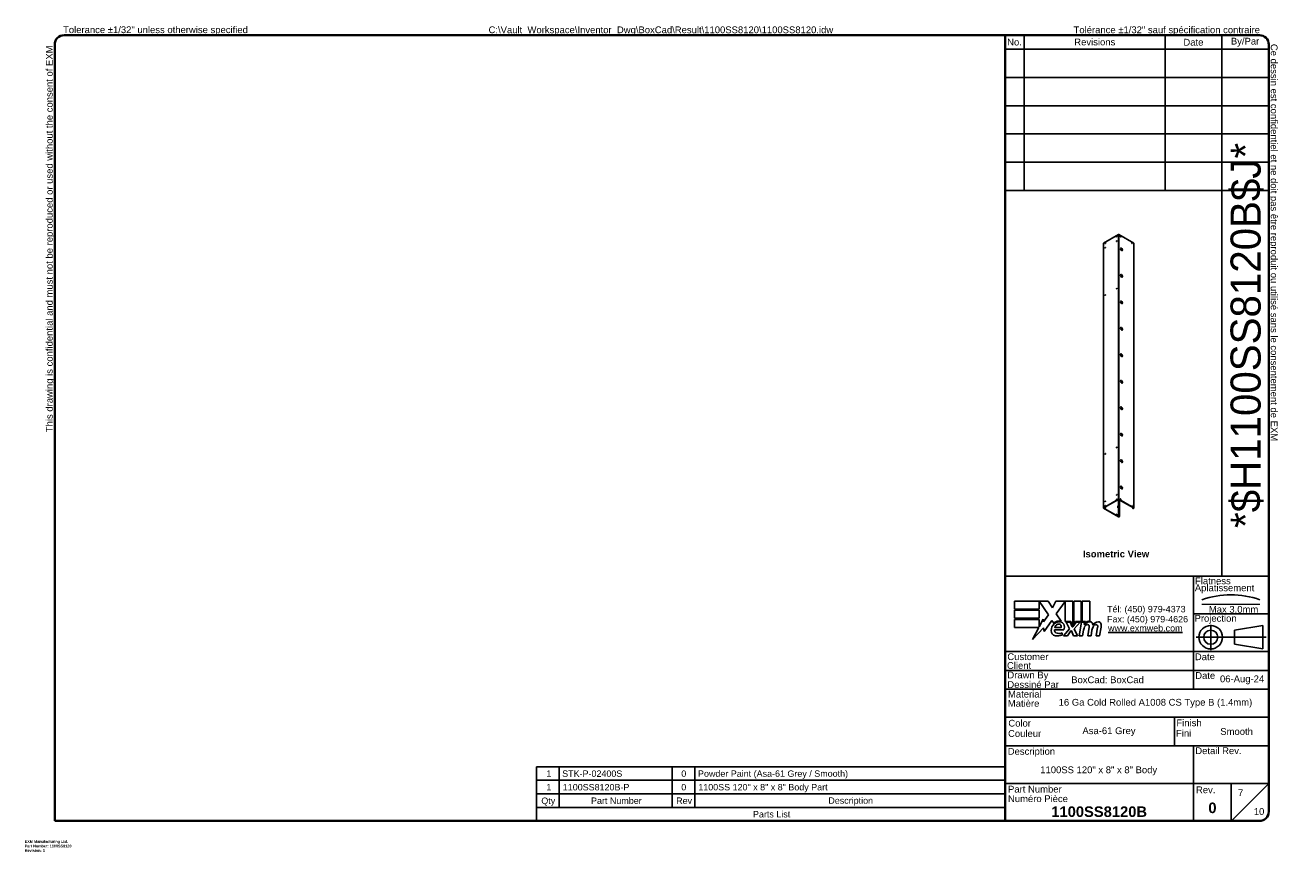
# Model space of a CAD drawing. Header units: inches. Extents: x 0 to 465, y -11 to 302.
import ezdxf
from ezdxf.enums import TextEntityAlignment as Align

# ---------------------------------------------------------------- set-up
doc = ezdxf.new("R2010")
doc.units = ezdxf.units.IN
doc.header["$LTSCALE"] = 27.900961
doc.header["$MEASUREMENT"] = 0
doc.linetypes.add('CHAIN', pattern=[0.7087, 0.4724, -0.0591, 0.1181, -0.0591])
doc.linetypes.add('DASHED', pattern=[0.2067, 0.1654, -0.0413])
doc.layers.get('0').update_dxf_attribs({"lineweight": 25})
for name, color, linetype, lineweight in [('Centerline(ANSI)', 7, 'Continuous', 25), ('Sketch Geometry(ANSI)', 7, 'Continuous', 25), ('Symbols(ANSI)', 7, 'Continuous', 25), ('Visible Edges(ANSI)', 7, 'Continuous', 25), ('Visible Tangent Edges(ANSI)', 7, 'Continuous', 25)]:
    doc.layers.add(name, color=color, linetype=linetype, lineweight=lineweight)
doc.styles.add('Current-ANSI', font='arial.ttf')
doc.styles.add('Dimension-ANSI', font='arialbd.ttf')
doc.styles.add('Part List-ANSI', font='arial.ttf')
doc.styles.get("Standard").update_dxf_attribs({"font": 'arialbd.ttf'})
doc.styles.add('Text Style44', font='arialbd.ttf')
doc.styles.add('Text Style83', font='FRE3OF9X.TTF')

# ---------------------------------------------------------------- blocks, each defined once
blk = doc.blocks.new('Parts List2')
at = {"layer": 'Symbols(ANSI)'}
for p, q in [((13.023, 0.975), (6.798, 0.975)), ((6.798, 0.975), (6.798, 0.615)), ((7.098, 0.975), (7.098, 0.615)), ((8.598, 0.975), (8.598, 0.615)), ((8.898, 0.975), (8.898, 0.615)), ((13.023, 0.975), (13.023, 0.615)), ((13.023, 0.795), (6.798, 0.795)), ((13.023, 0.615), (6.798, 0.615)), ((6.798, 0.435), (6.798, 0.615)), ((7.098, 0.435), (7.098, 0.615)), ((8.598, 0.435), (8.598, 0.615)), ((8.898, 0.435), (8.898, 0.615)), ((13.023, 0.435), (13.023, 0.615)), ((6.798, 0.255), (6.798, 0.435)), ((13.023, 0.435), (6.798, 0.435)), ((13.023, 0.255), (13.023, 0.435)), ((13.023, 0.255), (6.798, 0.255))]:
    blk.add_line(p, q, dxfattribs=at)
at = {"layer": 'Symbols(ANSI)', "char_height": 0.085, "attachment_point": 7, "style": 'Part List-ANSI'}
for s, insert in [('1', (6.928, 0.842)), ('STK-P-02400S', (7.138, 0.84)), ('0', (8.72, 0.84)), ('Powder Paint (Asa-61 Grey / Smooth)', (8.942, 0.816)), ('1', (6.928, 0.662)), ('1100SS8120B-P', (7.146, 0.66)), ('0', (8.72, 0.66)), ('1100SS 120" x 8" x 8" Body Part', (8.946, 0.636)), ('Qty', (6.861, 0.456)), ('Part Number', (7.521, 0.481)), ('Rev', (8.652, 0.481)), ('Description', (10.673, 0.458)), ('Parts List', (9.672, 0.301))]:
    blk.add_mtext(s, dxfattribs=dict(at, insert=insert))
blk = doc.blocks.new('Title Blocks EXM - ANSI B')
for p, q in [((13.372, 3.063), (13.372, 3.17)), ((13.372, 3.17), (13.818, 3.17)), ((13.824, 2.989), (13.701, 3.168)), ((13.701, 3.168), (13.701, 3.063)), ((13.818, 3.17), (13.877, 3.083)), ((13.877, 3.083), (13.923, 3.17)), ((13.923, 3.17), (14.146, 3.17)), ((14.046, 3.166), (13.924, 3.002)), ((14.046, 2.9), (14.046, 3.166)), ((14.146, 3.17), (14.146, 2.842)), ((14.16, 3.17), (14.259, 3.17)), ((14.16, 2.866), (14.16, 3.17)), ((14.259, 3.17), (14.259, 2.9)), ((14.273, 3.17), (14.372, 3.17)), ((14.273, 2.9), (14.273, 3.17)), ((14.372, 3.17), (14.372, 2.905)), ((13.701, 3.063), (13.372, 3.063)), ((13.372, 3.049), (13.701, 3.049)), ((13.372, 2.942), (13.372, 3.049)), ((13.701, 3.049), (13.701, 2.942)), ((13.924, 3.002), (13.993, 2.903)), ((13.701, 2.942), (13.372, 2.942)), ((13.372, 2.82), (13.372, 2.927)), ((13.372, 2.927), (13.701, 2.927)), ((13.701, 2.831), (13.752, 2.929)), ((13.701, 2.927), (13.701, 2.831)), ((13.752, 2.929), (13.758, 2.895)), ((13.758, 2.895), (13.824, 2.989)), ((13.87, 2.914), (13.765, 2.768)), ((13.893, 2.876), (13.87, 2.914)), ((14.121, 2.9), (14.046, 2.9)), ((14.059, 2.891), (14.113, 2.891)), ((14.105, 2.802), (14.059, 2.891)), ((14.113, 2.891), (14.139, 2.83)), ((14.146, 2.842), (14.121, 2.9)), ((14.146, 2.83), (14.19, 2.891)), ((14.185, 2.9), (14.16, 2.866)), ((14.245, 2.891), (14.164, 2.803)), ((14.259, 2.9), (14.185, 2.9)), ((14.19, 2.891), (14.245, 2.891)), ((14.232, 2.709), (14.264, 2.891)), ((14.264, 2.891), (14.302, 2.891)), ((14.314, 2.9), (14.273, 2.9)), ((14.302, 2.891), (14.299, 2.859)), ((14.299, 2.859), (14.309, 2.859)), ((14.312, 2.88), (14.314, 2.9)), ((13.695, 2.82), (13.372, 2.82)), ((13.612, 2.661), (13.695, 2.82)), ((13.758, 2.815), (13.612, 2.661)), ((13.765, 2.768), (13.758, 2.815)), ((13.905, 2.788), (14.027, 2.788)), ((13.91, 2.818), (13.99, 2.818)), ((14.005, 2.718), (14.005, 2.748)), ((14.023, 2.709), (14.105, 2.802)), ((14.077, 2.709), (14.023, 2.709)), ((14.122, 2.774), (14.077, 2.709)), ((14.13, 2.774), (14.122, 2.774)), ((14.155, 2.709), (14.13, 2.774)), ((14.139, 2.83), (14.146, 2.83)), ((14.209, 2.709), (14.155, 2.709)), ((14.164, 2.803), (14.209, 2.709)), ((14.276, 2.709), (14.232, 2.709)), ((14.289, 2.784), (14.276, 2.709)), ((14.345, 2.709), (14.365, 2.824)), ((14.389, 2.709), (14.345, 2.709)), ((14.402, 2.784), (14.389, 2.709)), ((14.457, 2.709), (14.477, 2.824)), ((14.501, 2.709), (14.457, 2.709)), ((14.523, 2.823), (14.501, 2.709))]:
    blk.add_line(p, q)
for centre, radius, start, end in [((13.991, 2.772), 0.133, 134.1684, 176.5646), ((13.968, 2.796), 0.11, 77.079, 133.1785), ((13.968, 2.796), 0.0996, 80.4085, 134.1684), ((13.965, 2.811), 0.056, 109.3797, 172.9975), ((13.959, 2.83), 0.0365, 51.1652, 109.3797), ((13.962, 2.833), 0.0318, 331.4547, 51.1652), ((13.981, 2.843), 0.0507, 23.8445, 85.0802), ((13.941, 2.826), 0.094, 336.1555, 23.8445), ((14.442, 2.757), 0.155, 147.5992, 170), ((14.376, 2.816), 0.08, 89.4776, 147.4114), ((14.346, 2.818), 0.042, 96.03, 147.5992), ((14.37, 2.825), 0.08, 88.7952, 136.5849), ((14.344, 2.839), 0.02, 23.5571, 96.03), ((14.325, 2.831), 0.041, 350, 23.5571), ((14.377, 2.862), 0.0338, 16.9928, 89.4776), ((14.555, 2.759), 0.155, 148.5584, 170.8257), ((14.317, 2.844), 0.096, 3.6169, 16.9928), ((14.486, 2.814), 0.0819, 89.6788, 153.9508), ((14.458, 2.818), 0.042, 96.1027, 147.6083), ((14.456, 2.839), 0.02, 23.5487, 96.1027), ((14.437, 2.831), 0.041, 349.9922, 23.5487), ((14.487, 2.861), 0.035, 18.4748, 89.6788), ((14.429, 2.842), 0.096, 349, 18.4748), ((13.925, 2.776), 0.0658, 176.5646, 261.5605), ((13.936, 2.779), 0.032, 163.5261, 244.6784), ((13.945, 2.911), 0.202, 261.5605, 287.3343), ((13.966, 2.842), 0.102, 244.6784, 292.5609)]:
    blk.add_arc(centre, radius, start, end)
at = {"layer": 'Centerline(ANSI)', "linetype": 'DASHED', "lineweight": 18, "ltscale": 0.507983}
blk.add_line((15.861, 3.128), (16.632, 3.128), dxfattribs=at)
at = {"layer": 'Centerline(ANSI)', "linetype": 'CHAIN', "ltscale": 0.185148}
blk.add_line((15.979, 2.855), (15.979, 2.521), dxfattribs=at)
at = {"layer": 'Centerline(ANSI)', "linetype": 'CHAIN', "ltscale": 0.437897}
blk.add_line((15.786, 2.691), (16.717, 2.691), dxfattribs=at)
at = {"layer": 'Sketch Geometry(ANSI)'}
for p, q in [((13.25, 10.687), (16.625, 10.687)), ((13.5, 10.687), (13.5, 8.625)), ((15.375, 10.687), (15.375, 8.625)), ((16.125, 10.687), (16.125, 3.5)), ((13.25, 10.5), (16.75, 10.5)), ((16.75, 10.562), (16.75, 0.375)), ((13.25, 10.125), (16.75, 10.125)), ((13.25, 9.75), (16.75, 9.75)), ((16.75, 9.375), (13.25, 9.375)), ((13.25, 9), (16.75, 9)), ((16.75, 9), (16.75, 8.625)), ((13.25, 8.625), (16.75, 8.625)), ((16.75, 3.5), (13.25, 3.5)), ((15.75, 2), (15.75, 3.5)), ((15.75, 3), (16.75, 3)), ((16.669, 2.847), (16.294, 2.785)), ((16.669, 2.535), (16.669, 2.847)), ((16.294, 2.785), (16.294, 2.598)), ((16.75, 2.5), (13.25, 2.5)), ((16.294, 2.598), (16.669, 2.535)), ((16.75, 2.25), (13.25, 2.25)), ((16.75, 2), (13.25, 2)), ((13.25, 1.629), (16.75, 1.629)), ((15.499, 1.629), (15.499, 1.25)), ((13.25, 1.25), (16.75, 1.25)), ((15.75, 1.25), (15.75, 0.75)), ((15.75, 0.75), (13.25, 0.75)), ((16.25, 0.75), (15.75, 0.75)), ((15.75, 0.75), (15.75, 0.25)), ((16.25, 0.25), (16.25, 0.75)), ((16.25, 0.75), (16.75, 0.75)), ((16.25, 0.25), (16.75, 0.75)), ((16.625, 0.25), (13.25, 0.25))]:
    blk.add_line(p, q, dxfattribs=at)
at = {"layer": 'Sketch Geometry(ANSI)', "linetype": 'Continuous', "lineweight": 35}
for p, q in [((13.25, 8.625), (13.25, 10.687)), ((13.25, 8.625), (13.25, 3.5)), ((13.25, 0.25), (13.25, 3.5))]:
    blk.add_line(p, q, dxfattribs=at)
at = {"layer": 'Sketch Geometry(ANSI)'}
for radius in [0.156, 0.0935]:
    blk.add_circle((15.979, 2.691), radius, dxfattribs=at)
for centre, radius, start, end in [((16.625, 10.562), 0.125, 0, 90), ((16.247, 2.112), 1.143, 70.2973, 109.7027), ((16.625, 0.375), 0.125, 270, 0)]:
    blk.add_arc(centre, radius, start, end, dxfattribs=at)
at = {"layer": 'Symbols(ANSI)', "color": 7, "char_height": 0.09, "style": 'Current-ANSI'}
for s, insert, width, attachment_point in [('No.', (13.373, 10.595), 0.25039, 5), ('Revisions', (14.439, 10.596), 1.87331, 5), ('Date', (15.749, 10.593), 0.75135, 5), ('By/Par', (16.435, 10.594), 0.62202, 5), ('BoxCad: BoxCad', (14.126, 2.125), 1.62362, 4), ('Date', (15.773, 2.136), 0.26554, 7), ('Rev.', (15.783, 0.618), 0.25854, 7)]:
    blk.add_mtext(s, dxfattribs=dict(at, insert=insert, width=width, attachment_point=attachment_point))
for s, insert, attachment_point in [('\\fArial|b1|i0;{\\H0.0900;Isometric View}', (14.281, 3.842), 1), ('Flatness', (15.77, 3.393), 7), ('Aplatissement', (15.768, 3.275), 7), ('Max 3.0mm', (15.954, 3.015), 7), ('Projection', (15.764, 2.87), 7), ('Customer', (13.278, 2.386), 7), ('Date', (15.768, 2.385), 7), ('Client', (13.273, 2.269), 7), ('Drawn By', (13.278, 2.117), 7), ('Dessiné Par', (13.278, 2.016), 7), ('Material', (13.286, 1.889), 7), ('Matière', (13.284, 1.766), 7), ('Color', (13.291, 1.503), 7), ('Finish', (15.523, 1.508), 7), ('Couleur', (13.287, 1.366), 7), ('Fini', (15.518, 1.37), 7), ('Description', (13.283, 1.103), 7), ('Detail Rev.', (15.774, 1.137), 7), ('Part Number', (13.287, 0.627), 7), ('Numéro Pièce', (13.286, 0.5), 7)]:
    blk.add_mtext(s, dxfattribs=dict(at, insert=insert, attachment_point=attachment_point))
at = {"layer": 'Symbols(ANSI)', "color": 7, "insert": (14.602, 3.107), "char_height": 0.085, "attachment_point": 1, "line_spacing_factor": 0.944221, "style": 'Current-ANSI'}
blk.add_mtext('\\fArial|b0|i0;{\\H0.0850;Tél: (450) 979-4373\\PFax: (450) 979-4626}', dxfattribs=at)
at = {"layer": 'Symbols(ANSI)', "color": 5, "true_color": 0x0000ff, "insert": (14.615, 2.854), "char_height": 0.085, "attachment_point": 1, "style": 'Dimension-ANSI'}
blk.add_mtext('\\fArial|b0|i0;{\\H0.0850;\\Lwww.exmweb.com}', dxfattribs=at)
at = {"layer": 'Symbols(ANSI)', "color": 7, "style": 'Current-ANSI'}
for tag, p in [('REV1', (13.375, 10.313)), ('REV1DATE', (15.75, 10.31)), ('REV1BY', (16.437, 10.313)), ('REV2', (13.373, 9.938)), ('REV2DATE', (15.747, 9.941)), ('REV2BY', (16.437, 9.938)), ('REV3', (13.374, 9.563)), ('REV3DATE', (15.752, 9.563)), ('REV3BY', (16.437, 9.564)), ('REV4', (13.377, 9.188)), ('REV4DATE', (15.752, 9.188)), ('REV4BY', (16.441, 9.188)), ('REV5', (13.373, 8.813)), ('REV5DATE', (15.752, 8.813)), ('REV5BY', (16.438, 8.811)), ('MFG_APPROVED_DATE', (16.393, 2.374)), ('DETAIL_REV', (16.249, 0.926))]:
    blk.add_attdef(tag, text='', height=0.09, dxfattribs=at).set_placement(p, align=Align.MIDDLE_CENTER)
for tag, p in [('REV1DESC', (13.526, 10.31)), ('REV2DESC', (13.525, 9.937)), ('REV3DESC', (13.528, 9.564)), ('REV4DESC', (13.533, 9.19)), ('REV5DESC', (13.532, 8.811)), ('COMPANY', (14.12, 2.375))]:
    blk.add_attdef(tag, text='', height=0.09, dxfattribs=at).set_placement(p, align=Align.MIDDLE_LEFT)
at = {"layer": 'Symbols(ANSI)', "color": 7, "style": 'Text Style83'}
blk.add_attdef('BARCODE_001', (16.642, 4.142), '', height=0.4, rotation=90, dxfattribs=at)
at = {"layer": 'Symbols(ANSI)', "color": 7}
for tag, p, height, style in [('IDW_DATE_001', (16.102, 2.093), 0.09, 'Current-ANSI'), ('MATERIEL_001', (13.959, 1.782), 0.09, 'Current-ANSI'), ('COLOR_001', (14.275, 1.404), 0.09, 'Current-ANSI'), ('FINISH_001', (16.106, 1.394), 0.09, 'Current-ANSI'), ('IDW_DESC_001', (13.715, 0.885), 0.09, 'Current-ANSI'), ('Sheet_Number_001', (16.341, 0.58), 0.09, 'Current-ANSI'), ('IDW_NAME_001', (13.861, 0.304), 0.14, 'Text Style44'), ('IDW_REV_001', (15.947, 0.355), 0.14, 'Text Style44'), ('Number_of_sheets_001', (16.551, 0.331), 0.09, 'Current-ANSI')]:
    blk.add_attdef(tag, p, '', height=height, dxfattribs=dict(at, style=style))
blk = doc.blocks.new('Borders 5_EXM - B (Inch)')
at = {"layer": 'Sketch Geometry(ANSI)', "linetype": 'Continuous', "lineweight": 35}
for p, q in [((16.398, 10.692), (0.523, 10.692)), ((0.398, 10.567), (0.398, 0.255)), ((16.523, 0.38), (16.523, 10.567)), ((0.398, 0.255), (16.398, 0.255))]:
    blk.add_line(p, q, dxfattribs=at)
for centre, start, end in [((0.523, 10.567), 90, 180), ((16.398, 10.567), 0, 90), ((16.398, 0.38), 270, 0)]:
    blk.add_arc(centre, 0.125, start, end, dxfattribs=at)
at = {"layer": 'Symbols(ANSI)', "color": 7, "char_height": 0.09, "attachment_point": 7, "style": 'Current-ANSI'}
for s, insert in [('Tolérance ±1/32" sauf spécification contraire', (13.93, 10.691)), ('Tolerance ±1/32" unless otherwise specified', (0.509, 10.692))]:
    blk.add_mtext(s, dxfattribs=dict(at, insert=insert))
for s, insert, rotation in [('This drawing is confidential and must not be reproduced or used without the consent of EXM', (0.398, 5.419), 90), ('Ce dessin est confidentiel et ne doit pas être reproduit ou utilisé sans le consentement de EXM', (16.522, 10.576), 270)]:
    blk.add_mtext(s, dxfattribs=dict(at, insert=insert, rotation=rotation))
at = {"layer": 'Symbols(ANSI)', "color": 7, "style": 'Current-ANSI'}
blk.add_attdef('FILENAME_AND_PATH_001', (6.16, 10.718), '', height=0.09, dxfattribs=at)

msp = doc.modelspace()

# ---------------------------------------------------------------- linework, layer by layer
at = {"layer": 'Visible Edges(ANSI)'}
for p, q in [((405.29, 224.42), (399.75, 221.23)), ((410.94, 221.23), (405.41, 224.42)), ((399.73, 221.2), (399.73, 123.09)), ((406.1, 219.15), (406.1, 219.15)), ((406.1, 219.09), (406.1, 219.09)), ((406.1, 219.09), (406.1, 219.09)), ((406.12, 219.42), (406.13, 219.43)), ((406.19, 219.32), (406.19, 219.32)), ((406.37, 219.42), (406.37, 219.42)), ((406.37, 219.42), (406.37, 219.42)), ((406.37, 218.5), (406.37, 218.5)), ((406.37, 218.5), (406.37, 218.5)), ((406.44, 219.38), (406.44, 219.38)), ((406.44, 218.46), (406.44, 218.46)), ((406.62, 218.56), (406.63, 218.56)), ((406.68, 218.45), (406.69, 218.45)), ((406.72, 218.8), (406.72, 218.8)), ((406.72, 218.73), (406.72, 218.73)), ((406.72, 218.73), (406.72, 218.73)), ((410.97, 123.09), (410.97, 221.2)), ((406.1, 209.34), (406.1, 209.34)), ((406.1, 209.27), (406.1, 209.27)), ((406.1, 209.27), (406.1, 209.27)), ((406.12, 209.61), (406.13, 209.62)), ((406.19, 209.51), (406.19, 209.51)), ((406.37, 209.61), (406.37, 209.61)), ((406.37, 209.61), (406.37, 209.61)), ((406.44, 209.57), (406.44, 209.57)), ((406.37, 208.69), (406.37, 208.69)), ((406.37, 208.69), (406.37, 208.69)), ((406.44, 208.65), (406.44, 208.65)), ((406.62, 208.75), (406.63, 208.75)), ((406.68, 208.64), (406.69, 208.64)), ((406.72, 208.99), (406.72, 208.99)), ((406.72, 208.92), (406.72, 208.92)), ((406.72, 208.92), (406.72, 208.92)), ((406.12, 199.8), (406.13, 199.81)), ((406.37, 199.8), (406.37, 199.8)), ((406.37, 199.8), (406.37, 199.8)), ((406.1, 199.53), (406.1, 199.53)), ((406.1, 199.46), (406.1, 199.46)), ((406.1, 199.46), (406.1, 199.46)), ((406.19, 199.7), (406.19, 199.7)), ((406.37, 198.88), (406.37, 198.88)), ((406.37, 198.88), (406.37, 198.88)), ((406.44, 199.76), (406.44, 199.76)), ((406.44, 198.84), (406.44, 198.84)), ((406.62, 198.94), (406.63, 198.94)), ((406.68, 198.83), (406.69, 198.83)), ((406.72, 199.17), (406.72, 199.17)), ((406.72, 199.11), (406.72, 199.11)), ((406.72, 199.11), (406.72, 199.11)), ((406.1, 189.72), (406.1, 189.72)), ((406.1, 189.65), (406.1, 189.65)), ((406.1, 189.65), (406.1, 189.65)), ((406.12, 189.99), (406.13, 190)), ((406.19, 189.89), (406.19, 189.89)), ((406.37, 189.99), (406.37, 189.99)), ((406.37, 189.99), (406.37, 189.99)), ((406.37, 189.07), (406.37, 189.07)), ((406.37, 189.07), (406.37, 189.07)), ((406.44, 189.95), (406.44, 189.95)), ((406.44, 189.03), (406.44, 189.03)), ((406.62, 189.13), (406.63, 189.13)), ((406.68, 189.02), (406.69, 189.02)), ((406.72, 189.36), (406.72, 189.36)), ((406.72, 189.3), (406.72, 189.3)), ((406.72, 189.3), (406.72, 189.3)), ((406.1, 179.91), (406.1, 179.91)), ((406.1, 179.84), (406.1, 179.84)), ((406.1, 179.84), (406.1, 179.84)), ((406.12, 180.18), (406.13, 180.19)), ((406.19, 180.07), (406.19, 180.08)), ((406.37, 180.18), (406.37, 180.18)), ((406.37, 180.18), (406.37, 180.18)), ((406.37, 179.26), (406.37, 179.26)), ((406.37, 179.26), (406.37, 179.26)), ((406.44, 180.14), (406.44, 180.14)), ((406.44, 179.22), (406.44, 179.22)), ((406.62, 179.32), (406.63, 179.32)), ((406.68, 179.21), (406.69, 179.21)), ((406.72, 179.55), (406.72, 179.55)), ((406.72, 179.49), (406.72, 179.49)), ((406.72, 179.49), (406.72, 179.49)), ((406.1, 170.1), (406.1, 170.1)), ((406.1, 170.03), (406.1, 170.03)), ((406.1, 170.03), (406.1, 170.03)), ((406.12, 170.37), (406.13, 170.38)), ((406.19, 170.26), (406.19, 170.27)), ((406.37, 170.37), (406.37, 170.37)), ((406.37, 170.37), (406.37, 170.37)), ((406.37, 169.45), (406.37, 169.45)), ((406.37, 169.45), (406.37, 169.45)), ((406.44, 170.33), (406.44, 170.33)), ((406.44, 169.41), (406.44, 169.41)), ((406.62, 169.51), (406.63, 169.51)), ((406.68, 169.4), (406.69, 169.4)), ((406.72, 169.74), (406.72, 169.74)), ((406.72, 169.68), (406.72, 169.68)), ((406.72, 169.68), (406.72, 169.68)), ((406.1, 160.29), (406.1, 160.29)), ((406.1, 160.22), (406.1, 160.22)), ((406.1, 160.22), (406.1, 160.22)), ((406.12, 160.56), (406.13, 160.56)), ((406.19, 160.45), (406.19, 160.46)), ((406.37, 160.56), (406.37, 160.56)), ((406.37, 160.56), (406.37, 160.56)), ((406.37, 159.64), (406.37, 159.64)), ((406.37, 159.64), (406.37, 159.64)), ((406.44, 160.51), (406.44, 160.51)), ((406.44, 159.6), (406.44, 159.6)), ((406.62, 159.7), (406.63, 159.7)), ((406.68, 159.59), (406.69, 159.59)), ((406.72, 159.93), (406.72, 159.93)), ((406.72, 159.87), (406.72, 159.87)), ((406.72, 159.87), (406.72, 159.87)), ((406.1, 150.48), (406.1, 150.48)), ((406.1, 150.41), (406.1, 150.41)), ((406.1, 150.41), (406.1, 150.41)), ((406.12, 150.75), (406.13, 150.75)), ((406.19, 150.64), (406.19, 150.65)), ((406.37, 150.74), (406.37, 150.74)), ((406.37, 150.74), (406.37, 150.74)), ((406.37, 149.83), (406.37, 149.83)), ((406.37, 149.83), (406.37, 149.83)), ((406.44, 150.7), (406.44, 150.7)), ((406.44, 149.79), (406.44, 149.79)), ((406.62, 149.88), (406.63, 149.89)), ((406.68, 149.78), (406.69, 149.78)), ((406.72, 150.12), (406.72, 150.12)), ((406.72, 150.06), (406.72, 150.06)), ((406.72, 150.06), (406.72, 150.06)), ((406.1, 140.67), (406.1, 140.67)), ((406.1, 140.6), (406.1, 140.6)), ((406.1, 140.6), (406.1, 140.6)), ((406.12, 140.94), (406.13, 140.94)), ((406.19, 140.83), (406.19, 140.84)), ((406.37, 140.93), (406.37, 140.93)), ((406.37, 140.93), (406.37, 140.93)), ((406.37, 140.02), (406.37, 140.02)), ((406.37, 140.02), (406.37, 140.02)), ((406.44, 140.89), (406.44, 140.89)), ((406.44, 139.98), (406.44, 139.98)), ((406.62, 140.07), (406.63, 140.08)), ((406.68, 139.97), (406.69, 139.97)), ((406.72, 140.31), (406.72, 140.31)), ((406.72, 140.25), (406.72, 140.25)), ((406.72, 140.25), (406.72, 140.25)), ((406.1, 130.86), (406.1, 130.86)), ((406.1, 130.79), (406.1, 130.79)), ((406.1, 130.79), (406.1, 130.79)), ((406.12, 131.13), (406.13, 131.13)), ((406.19, 131.02), (406.19, 131.02)), ((406.37, 131.12), (406.37, 131.12)), ((406.37, 131.12), (406.37, 131.12)), ((406.37, 130.21), (406.37, 130.21)), ((406.37, 130.21), (406.37, 130.21)), ((406.44, 131.08), (406.44, 131.08)), ((406.44, 130.17), (406.44, 130.17)), ((406.62, 130.26), (406.63, 130.27)), ((406.68, 130.16), (406.69, 130.16)), ((406.72, 130.5), (406.72, 130.5)), ((406.72, 130.44), (406.72, 130.44)), ((406.72, 130.44), (406.72, 130.44)), ((399.75, 123.13), (405.29, 126.32)), ((399.79, 123.11), (405.33, 126.29)), ((405.37, 126.29), (410.91, 123.11)), ((405.41, 126.32), (410.94, 123.13)), ((405.66, 120.11), (405.66, 126.12)), ((405.7, 120.09), (405.7, 126.1)), ((405.29, 119.87), (399.75, 123.06)), ((405.33, 119.89), (399.79, 123.08)), ((405.03, 123.16), (405.03, 123.92)), ((405.03, 123.92), (405.11, 123.87)), ((405.08, 123.85), (405.03, 123.88)), ((405.11, 123.11), (405.03, 123.16)), ((405.08, 123.85), (405.11, 123.87)), ((405.08, 123.13), (405.08, 123.85)), ((405.11, 123.87), (405.11, 123.11)), ((405.29, 123.59), (405.29, 123.76)), ((405.29, 123.76), (405.34, 123.72)), ((405.29, 123.71), (405.31, 123.7)), ((405.29, 123.59), (405.34, 123.55)), ((405.29, 123.02), (405.29, 123.19)), ((405.29, 123.19), (405.34, 123.16)), ((405.29, 123.15), (405.31, 123.14)), ((405.29, 123.02), (405.34, 122.99)), ((405.34, 123.72), (405.31, 123.7)), ((405.34, 123.16), (405.31, 123.14)), ((405.33, 123.79), (405.34, 123.77)), ((405.33, 123.22), (405.34, 123.21)), ((405.34, 123.77), (405.34, 123.72)), ((405.34, 123.55), (405.34, 123.51)), ((405.34, 123.21), (405.34, 123.16)), ((405.34, 122.99), (405.34, 122.95)), ((405.37, 123.79), (405.39, 123.79)), ((405.39, 123.52), (405.37, 123.51)), ((405.37, 123.22), (405.39, 123.23)), ((405.39, 122.96), (405.37, 122.95)), ((405.39, 123.79), (405.39, 123.52)), ((405.39, 123.23), (405.39, 122.96)), ((410.61, 123.27), (410.61, 122.96)), ((410.62, 122.93), (410.66, 122.91)), ((410.91, 123.08), (410.65, 122.94)), ((410.69, 122.91), (410.94, 123.06)), ((405.37, 119.89), (405.62, 120.04)), ((405.41, 119.87), (405.66, 120.01))]:
    msp.add_line(p, q, dxfattribs=at)
for centre, major_axis in [((404.64, 223.64), (-0.07, -0.122)), ((406.06, 223.64), (0.07, -0.122)), ((400.4, 221.2), (-0.07, -0.122)), ((400.4, 219.56), (-0.07, -0.122)), ((404.64, 222.01), (-0.07, -0.122)), ((410.3, 221.2), (0.07, -0.122)), ((404.64, 204.43), (-0.07, -0.122)), ((400.4, 201.99), (-0.07, -0.122)), ((404.64, 145.56), (-0.07, -0.122)), ((400.4, 143.12), (-0.07, -0.122)), ((400.4, 125.54), (-0.07, -0.122)), ((404.64, 127.99), (-0.07, -0.122)), ((404.64, 126.35), (-0.07, -0.122)), ((406.06, 126.35), (-0.07, 0.122)), ((400.4, 123.91), (-0.07, -0.122)), ((400.44, 123.12), (-0.07, 0.122)), ((404.68, 120.67), (-0.07, 0.122)), ((410.3, 123.91), (-0.07, 0.122))]:
    msp.add_ellipse(centre, major_axis=major_axis, ratio=0.578093, dxfattribs=at)
for centre, major_axis, ratio, start_param, end_param in [((404.68, 223.62), (0.07, 0.122), 0.578093, 0.279911, 2.861682), ((405.35, 224.39), (0.086, 0), 0.575862, 0.785398, 2.356194), ((406.02, 223.62), (0.07, -0.122), 0.578093, 0.279911, 2.861682), ((399.81, 221.2), (-0.086, 0), 0.575862, 5.497787, 6.283185), ((400.44, 221.18), (0.07, 0.122), 0.578093, 0.279911, 2.861682), ((400.44, 219.54), (0.07, 0.122), 0.578093, 0.279911, 2.861682), ((404.68, 221.98), (0.07, 0.122), 0.578093, 0.279911, 2.861682), ((406.41, 218.94), (-0.281, 0.487), 0.578093, 5.588727, 8.552307), ((406.41, 218.94), (-0.281, 0.487), 0.578093, 5.588743, 8.552291), ((406.41, 218.94), (-0.218, 0.379), 0.578093, 4.020502, 6.97894), ((406.41, 218.94), (-0.218, 0.379), 0.578093, 4.020481, 6.978961), ((406.41, 218.94), (0.218, -0.379), 0.578093, 4.020481, 6.978961), ((406.41, 218.94), (0.218, -0.379), 0.578093, 4.020502, 6.97894), ((406.41, 218.94), (0.281, -0.487), 0.578093, 5.588743, 8.552291), ((406.41, 218.94), (0.281, -0.487), 0.578093, 5.588727, 8.552307), ((410.26, 221.18), (0.07, -0.122), 0.578093, 0.279911, 2.861682), ((410.88, 221.2), (0.086, 0), 0.575862, 0, 0.785398), ((406.41, 209.13), (-0.281, 0.487), 0.578093, 5.588727, 8.552307), ((406.41, 209.13), (-0.281, 0.487), 0.578093, 5.588743, 8.552291), ((406.41, 209.13), (-0.218, 0.379), 0.578093, 4.020502, 6.97894), ((406.41, 209.13), (-0.218, 0.379), 0.578093, 4.020481, 6.978961), ((406.41, 209.13), (0.218, -0.379), 0.578093, 4.020481, 6.978961), ((406.41, 209.13), (0.218, -0.379), 0.578093, 4.020502, 6.97894), ((406.41, 209.13), (0.281, -0.487), 0.578093, 5.588743, 8.552291), ((406.41, 209.13), (0.281, -0.487), 0.578093, 5.588727, 8.552307), ((404.68, 204.41), (0.07, 0.122), 0.578093, 0.279911, 2.861682), ((400.44, 201.96), (0.07, 0.122), 0.578093, 0.279911, 2.861682), ((406.41, 199.32), (-0.281, 0.487), 0.578093, 5.588727, 8.552307), ((406.41, 199.32), (-0.281, 0.487), 0.578093, 5.588743, 8.552291), ((406.41, 199.32), (-0.218, 0.379), 0.578093, 4.020502, 6.97894), ((406.41, 199.32), (-0.218, 0.379), 0.578093, 4.020481, 6.978961), ((406.41, 199.32), (0.218, -0.379), 0.578093, 4.020481, 6.978961), ((406.41, 199.32), (0.218, -0.379), 0.578093, 4.020502, 6.97894), ((406.41, 199.32), (0.281, -0.487), 0.578093, 5.588743, 8.552291), ((406.41, 199.32), (0.281, -0.487), 0.578093, 5.588727, 8.552307), ((406.41, 189.51), (-0.281, 0.487), 0.578093, 5.588727, 8.552307), ((406.41, 189.51), (-0.281, 0.487), 0.578093, 5.588743, 8.552291), ((406.41, 189.51), (-0.218, 0.379), 0.578093, 4.020502, 6.97894), ((406.41, 189.51), (-0.218, 0.379), 0.578093, 4.020481, 6.978961), ((406.41, 189.51), (0.218, -0.379), 0.578093, 4.020481, 6.978961), ((406.41, 189.51), (0.218, -0.379), 0.578093, 4.020502, 6.97894), ((406.41, 189.51), (0.281, -0.487), 0.578093, 5.588743, 8.552291), ((406.41, 189.51), (0.281, -0.487), 0.578093, 5.588727, 8.552307), ((406.41, 179.7), (-0.281, 0.487), 0.578093, 5.588727, 8.552307), ((406.41, 179.7), (-0.281, 0.487), 0.578093, 5.588743, 8.552291), ((406.41, 179.7), (-0.218, 0.379), 0.578093, 4.020502, 6.97894), ((406.41, 179.7), (-0.218, 0.379), 0.578093, 4.020481, 6.978961), ((406.41, 179.7), (0.218, -0.379), 0.578093, 4.020481, 6.978961), ((406.41, 179.7), (0.218, -0.379), 0.578093, 4.020502, 6.97894), ((406.41, 179.7), (0.281, -0.487), 0.578093, 5.588743, 8.552291), ((406.41, 179.7), (0.281, -0.487), 0.578093, 5.588727, 8.552307), ((406.41, 169.89), (-0.281, 0.487), 0.578093, 5.588727, 8.552307), ((406.41, 169.89), (-0.281, 0.487), 0.578093, 5.588743, 8.552291), ((406.41, 169.89), (-0.218, 0.379), 0.578093, 4.020502, 6.97894), ((406.41, 169.89), (-0.218, 0.379), 0.578093, 4.020481, 6.978961), ((406.41, 169.89), (0.218, -0.379), 0.578093, 4.020481, 6.978961), ((406.41, 169.89), (0.218, -0.379), 0.578093, 4.020502, 6.97894), ((406.41, 169.89), (0.281, -0.487), 0.578093, 5.588743, 8.552291), ((406.41, 169.89), (0.281, -0.487), 0.578093, 5.588727, 8.552307), ((406.41, 160.08), (-0.281, 0.487), 0.578093, 5.588727, 8.552307), ((406.41, 160.08), (-0.281, 0.487), 0.578093, 5.588743, 8.552291), ((406.41, 160.08), (-0.218, 0.379), 0.578093, 4.020502, 6.97894), ((406.41, 160.08), (-0.218, 0.379), 0.578093, 4.020481, 6.978961), ((406.41, 160.08), (0.218, -0.379), 0.578093, 4.020481, 6.978961), ((406.41, 160.08), (0.218, -0.379), 0.578093, 4.020502, 6.97894), ((406.41, 160.08), (0.281, -0.487), 0.578093, 5.588743, 8.552291), ((406.41, 160.08), (0.281, -0.487), 0.578093, 5.588727, 8.552307), ((406.41, 150.27), (-0.281, 0.487), 0.578093, 5.588727, 8.552307), ((406.41, 150.27), (-0.281, 0.487), 0.578093, 5.588743, 8.552291), ((406.41, 150.27), (-0.218, 0.379), 0.578093, 4.020502, 6.97894), ((406.41, 150.27), (-0.218, 0.379), 0.578093, 4.020481, 6.978961), ((406.41, 150.27), (0.218, -0.379), 0.578093, 4.020481, 6.978961), ((406.41, 150.27), (0.218, -0.379), 0.578093, 4.020502, 6.97894), ((406.41, 150.27), (0.281, -0.487), 0.578093, 5.588743, 8.552291), ((406.41, 150.27), (0.281, -0.487), 0.578093, 5.588727, 8.552307), ((404.68, 145.54), (0.07, 0.122), 0.578093, 0.279911, 2.861682), ((400.44, 143.1), (0.07, 0.122), 0.578093, 0.279911, 2.861682), ((406.41, 140.46), (-0.281, 0.487), 0.578093, 5.588727, 8.552307), ((406.41, 140.46), (-0.281, 0.487), 0.578093, 5.588743, 8.552291), ((406.41, 140.46), (-0.218, 0.379), 0.578093, 4.020502, 6.97894), ((406.41, 140.46), (-0.218, 0.379), 0.578093, 4.020481, 6.978961), ((406.41, 140.46), (0.218, -0.379), 0.578093, 4.020481, 6.978961), ((406.41, 140.46), (0.218, -0.379), 0.578093, 4.020502, 6.97894), ((406.41, 140.46), (0.281, -0.487), 0.578093, 5.588743, 8.552291), ((406.41, 140.46), (0.281, -0.487), 0.578093, 5.588727, 8.552307), ((406.41, 130.65), (-0.281, 0.487), 0.578093, 5.588727, 8.552307), ((406.41, 130.65), (-0.281, 0.487), 0.578093, 5.588743, 8.552291), ((406.41, 130.65), (-0.218, 0.379), 0.578093, 4.020502, 6.97894), ((406.41, 130.65), (-0.218, 0.379), 0.578093, 4.020481, 6.978961), ((406.41, 130.65), (0.218, -0.379), 0.578093, 4.020481, 6.978961), ((406.41, 130.65), (0.218, -0.379), 0.578093, 4.020502, 6.97894), ((406.41, 130.65), (0.281, -0.487), 0.578093, 5.588743, 8.552291), ((406.41, 130.65), (0.281, -0.487), 0.578093, 5.588727, 8.552307), ((400.44, 125.52), (0.07, 0.122), 0.578093, 0.279911, 2.861682), ((404.68, 127.97), (0.07, 0.122), 0.578093, 0.279911, 2.861682), ((404.68, 126.33), (0.07, 0.122), 0.578093, 0.279911, 2.861682), ((405.35, 126.28), (0.086, 0), 0.575862, 0.785398, 2.356194), ((405.35, 126.28), (0.031, 0), 0.575862, 0.785398, 2.356194), ((406.02, 126.33), (0.07, -0.122), 0.578093, 0.279911, 2.861682), ((399.81, 123.09), (-0.086, 0), 0.575862, 5.497787, 7.068583), ((399.81, 123.09), (-0.031, 0), 0.575862, 5.497787, 7.068583), ((400.44, 123.89), (0.07, 0.122), 0.578093, 0.279911, 2.861682), ((400.4, 123.09), (0.07, -0.122), 0.578093, 0.279911, 2.861682), ((405.35, 123.8), (0.031, 0), 0.575862, 3.926991, 5.497787), ((405.35, 123.53), (-0.031, 0), 0.575862, 0.785398, 2.356194), ((405.35, 123.24), (0.031, 0), 0.575862, 3.926991, 5.497787), ((405.35, 122.96), (-0.031, 0), 0.575862, 0.785398, 2.356194), ((405.35, 123.8), (-0.086, 0), 0.575862, 1.529674, 2.040049), ((405.35, 123.24), (-0.086, 0), 0.575862, 1.529674, 2.040049), ((410.26, 123.89), (0.07, -0.122), 0.578093, 0.279911, 2.861682), ((410.65, 122.99), (-0.0299, -0.052), 0.578093, 5.495853, 7.06665), ((410.69, 122.96), (-0.0299, -0.052), 0.578093, 0, 0.783464), ((410.88, 123.09), (0.031, 0), 0.575862, 5.497787, 7.068583), ((410.88, 123.09), (0.086, 0), 0.575862, 5.497787, 7.068583), ((404.64, 120.65), (0.07, -0.122), 0.578093, 0.279911, 2.861682), ((405.35, 119.91), (0.086, 0), 0.575862, 3.926991, 5.497787), ((405.35, 119.91), (0.031, 0), 0.575862, 3.926991, 5.497787), ((405.62, 120.09), (-0.0299, -0.052), 0.578093, 0.783464, 2.354261), ((405.66, 120.06), (0.0299, 0.052), 0.578093, 3.925057, 5.495853)]:
    msp.add_ellipse(centre, major_axis=major_axis, ratio=ratio, start_param=start_param, end_param=end_param, dxfattribs=at)
at = {"layer": 'Visible Tangent Edges(ANSI)'}
for p, q in [((405.29, 126.32), (405.29, 224.42)), ((405.41, 224.42), (405.41, 126.32)), ((399.75, 221.23), (399.75, 123.13)), ((410.94, 123.13), (410.94, 221.23)), ((405.33, 123.79), (405.33, 126.29)), ((405.37, 126.29), (405.37, 123.79)), ((399.79, 123.11), (399.79, 123.08)), ((405.33, 123.22), (405.33, 123.51)), ((405.33, 119.89), (405.33, 122.95)), ((405.37, 123.51), (405.37, 123.22)), ((405.37, 122.95), (405.37, 119.89)), ((410.69, 122.91), (410.65, 122.94)), ((410.91, 123.11), (410.94, 123.13)), ((410.91, 123.08), (410.91, 123.11)), ((410.94, 123.06), (410.91, 123.08)), ((405.29, 119.87), (405.33, 119.89)), ((405.37, 119.89), (405.41, 119.87)), ((405.62, 120.04), (405.66, 120.01)), ((405.7, 120.09), (405.66, 120.11))]:
    msp.add_line(p, q, dxfattribs=at)

# ---------------------------------------------------------------- block references
at = {"xscale": 27.90096143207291, "yscale": 27.90096143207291, "zscale": 27.90096143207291}
for name, p, values in [('Borders 5_EXM - B (Inch)', (0, 0), {'FILENAME_AND_PATH_001': 'C:\\Vault_Workspace\\Inventor_Dwg\\BoxCad\\Result\\1100SS8120\\1100SS8120.idw'}), ('Title Blocks EXM - ANSI B', (-6.34, 0.13), {'COLOR_001': 'Asa-61 Grey', 'IDW_DATE_001': '06-Aug-24', 'IDW_REV_001': '0', 'Sheet_Number_001': '7', 'Number_of_sheets_001': '10', 'IDW_DESC_001': '1100SS 120" x 8" x 8" Body', 'IDW_NAME_001': '1100SS8120B', 'BARCODE_001': '*$H1100SS8120B$J*', 'FINISH_001': 'Smooth', 'MATERIEL_001': '16 Ga Cold Rolled A1008 CS Type B (1.4mm)'})]:
    msp.add_blockref(name, p, dxfattribs=at).add_auto_attribs(values)
at = {"layer": 'Symbols(ANSI)', "xscale": 27.90096143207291, "yscale": 27.90096143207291, "zscale": 27.90096143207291}
msp.add_blockref('Parts List2', (0, 0), dxfattribs=at)

# ---------------------------------------------------------------- texts
at = {"insert": (0, 0), "char_height": 1, "attachment_point": 1}
msp.add_mtext_dynamic_manual_height_columns('EXM Manufacturing Ltd.\\PPart Number: 1100SS8120\\PRevision: 0', width=6.991, gutter_width=1, heights=[0], dxfattribs=at).dxf.set("width", 100)

doc.saveas('drawing.dxf')
